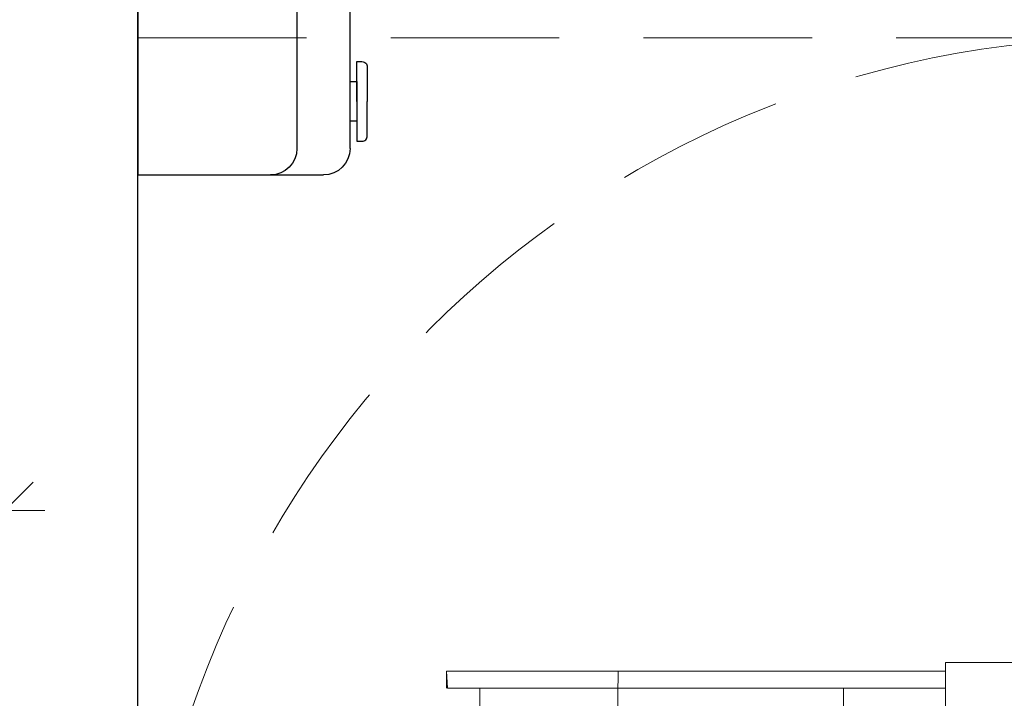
# Model space of a CAD drawing. Header units: millimetres. Extents: x 6161 to 8965, y -9035 to -5431.
# Tile 218 of 256: x 6510 to 6584, y -6060 to -6009. Entities that reach past the tile are written whole.
import ezdxf

# ---------------------------------------------------------------- set-up
doc = ezdxf.new("R2010")
doc.units = ezdxf.units.MM
doc.linetypes.add('DASHED', pattern=[19.05, 12.7, -6.35])
doc.layers.add('MEBLE PKN', color=150, linetype='Continuous', lineweight=20)
for name, color, linetype in [('Wyposazenie Wew - ludzie 2d', 7, 'Continuous'), ('Wyposazenie Wew - Urzadzenia Sanitarne', 6, 'Continuous'), ('Ściany', 7, 'Continuous')]:
    doc.layers.add(name, color=color, linetype=linetype)
doc.styles.add('2', font='simplex.shx', dxfattribs={"width": 0.5})
doc.dimstyles.new('POZD_WYM', dxfattribs={"dimscale": 0.2, "dimtxt": 30, "dimasz": 1, "dimexe": 1, "dimexo": 1, "dimgap": 12, "dimtad": 1, "dimdec": 0, "dimdsep": 46, "dimtxsty": '2', "dimblk": 'ARS_dim-arch', "dimcen": 2, "dimdle": 20, "dimse1": 1, "dimse2": 1, "dimclrd": 256, "dimclre": 256, "dimclrt": 256, "dimazin": 2, "dimtp": 0.5, "dimtm": 0.5, "dimtfac": 0.285714, "dimtdec": 0, "dimtix": 1, "dimtmove": 0, "dimatfit": 3, "dimldrblk": 'ARS_dim-arch', "dimfxl": 0, "dimtolj": 1, "dimtzin": 12, "dimarcsym": 0})

# ---------------------------------------------------------------- blocks, each defined once
blk = doc.blocks.new('Z$W@#0FA31E09')
at = {"layer": 'Wyposazenie Wew - ludzie 2d', "color": 8, "linetype": 'Continuous', "lineweight": 0, "true_color": 0x707070}
for p, q in [((47.753, 126.75), (47.753, 89.154)), ((49.023, 126.68), (47.753, 126.75)), ((49.023, 126.75), (47.753, 126.75)), ((47.753, 113.823), (47.753, 126.75)), ((49.023, 89.154), (49.023, 126.68)), ((49.023, 124.228), (58.186, 124.228)), ((49.023, 102.443), (49.023, 118.598)), ((47.753, 102.443), (47.753, 114.487)), ((59.577, 113.955), (47.753, 113.823)), ((49.023, 96.838), (59.503, 96.838)), ((47.088, 89.154), (51.66, 89.154)), ((47.088, 56.493), (47.088, 89.154)), ((47.753, 89.154), (49.023, 89.154))]:
    blk.add_line(p, q, dxfattribs=at)
at = {"layer": 'Wyposazenie Wew - ludzie 2d', "color": 8, "linetype": 'DASHED', "lineweight": 0, "true_color": 0x707070}
blk.add_lwpolyline([(150, 0), (150, 150), (0, 150), (0, 0)], close=True, dxfattribs=at)
blk.add_circle((75, 75), 75, dxfattribs=at)
blk = doc.blocks.new('*U500')
for p, q in [((0, 0), (27.8, 0)), ((0, 0), (0, -14)), ((27.8, 0), (27.8, -14)), ((2, -12), (25.8, -12)), ((25.8, -16), (2, -16))]:
    blk.add_line(p, q)
blk.add_lwpolyline([(20.755, -16.5), (23.755, -16.5), (23.755, -16), (20.755, -16)], close=True)
for points in [[(22.255, -16.5), (19.255, -16.5), (19.255, -16.9, 0.414214), (19.655, -17.3, 0), (22.255, -17.3, 3.979577)], [(22.255, -16.5), (25.255, -16.5), (25.255, -16.9, -0.414214), (24.855, -17.3, 0), (22.255, -17.3, -3.979577)]]:
    blk.add_lwpolyline(points, format="xyb")
for centre, radius, start, end in [((2, -10), 2, 180, 270), ((25.8, -10), 2, 270, 0), ((2, -14), 2, 180, 270), ((25.8, -14), 2, 270, 0), ((7.449, -16.923), 4.082, 166.92643, 13.07357)]:
    blk.add_arc(centre, radius, start, end)
blk = doc.blocks.new('ARS_dim-arch')
for points in [[(0, -15), (0, 15)], [(-15, 0), (15, 0)]]:
    blk.add_lwpolyline(points)
at = {"color": 100}
blk.add_lwpolyline([(-10.61, -10.61), (10.61, 10.61)], dxfattribs=at)
blk = doc.blocks.new('*D592')
at = {"lineweight": -2, "transparency": 16777216}
blk.add_line((-94.319, -93.082), (95.319, -93.082), dxfattribs=at)
at = {"layer": 'Defpoints', "color": 0, "transparency": 16777216}
for p in [(-94.519, -75), (95.519, -75), (95.519, -93.082)]:
    blk.add_point(p, dxfattribs=at)
at = {"lineweight": -2, "transparency": 16777216, "xscale": 0.2, "yscale": 0.2, "zscale": 0.2, "rotation": 180}
blk.add_blockref('ARS_dim-arch', (-94.519, -93.082), dxfattribs=at)
at = {"lineweight": -2, "transparency": 16777216, "xscale": 0.2, "yscale": 0.2, "zscale": 0.2}
blk.add_blockref('ARS_dim-arch', (95.519, -93.082), dxfattribs=at)
at = {"transparency": 16777216, "insert": (0.5, -87.682), "char_height": 6, "attachment_point": 5, "style": '2'}
blk.add_mtext('\\A1;190', dxfattribs=at)
blk = doc.blocks.new('*U591')
dim = blk.add_linear_dim(base=(95.519, -93.082), p1=(-94.519, -75), p2=(95.519, -75), angle=0, dimstyle='POZD_WYM')
dim.commit()
dim.dimension.update_dxf_attribs({"geometry": '*D592', "text_midpoint": (0.5, -87.682)})

msp = doc.modelspace()

# ---------------------------------------------------------------- linework, layer by layer
at = {"layer": 'Ściany'}
msp.add_lwpolyline([(6318.833, -6795.225), (6318.833, -6172.317), (6323.833, -6172.317), (6323.833, -6162.317), (6318.833, -6162.317), (6318.833, -5952.817), (6508.872, -5952.817), (6508.872, -6162.317), (6423.833, -6162.317), (6423.833, -6172.317), (6528.872, -6172.317), (6528.872, -6162.317), (6518.872, -6162.317), (6518.872, -5952.817), (6739.872, -5952.817), (6739.872, -6162.317), (6628.872, -6162.317), (6628.872, -6172.317), (6779.872, -6172.317)], dxfattribs=at)

# ---------------------------------------------------------------- block references
at = {"xscale": -1, "rotation": 89.99999999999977}
msp.add_blockref('Z$W@#0FA31E09', (6668.891, -6010.272), dxfattribs=at)
msp.add_blockref('Z$W@#0FA31E09', (6668.891, -6010.272), dxfattribs=at)
at = {"layer": 'MEBLE PKN'}
msp.add_blockref('*U591', (6413.352, -5952.817), dxfattribs=at)
at = {"layer": 'Wyposazenie Wew - Urzadzenia Sanitarne', "xscale": -1, "rotation": 89.99999999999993}
msp.add_blockref('*U500', (6518.872, -5992.817), dxfattribs=at)

doc.saveas('drawing.dxf')
